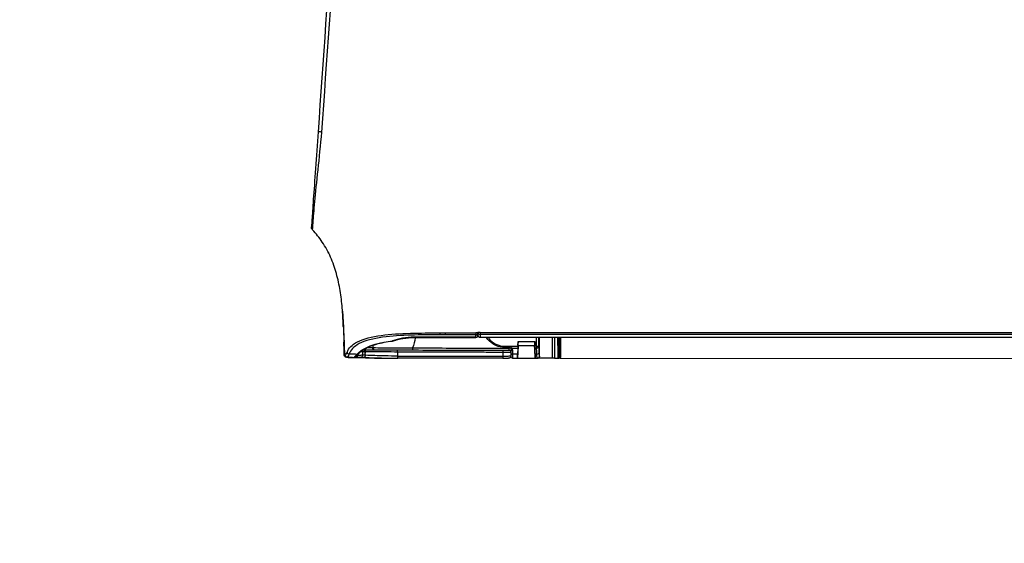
# Model space of a CAD drawing. Header units: millimetres. Extents: x -424979 to 718034, y -72486 to 344972.
# Tile 202 of 256: x 578502 to 579064, y 145047 to 145346. Entities that reach past the tile are written whole.
import ezdxf
from ezdxf.xclip import XClip

# ---------------------------------------------------------------- set-up
doc = ezdxf.new("R2010")
doc.units = ezdxf.units.MM
doc.header["$MEASUREMENT"] = 0
doc.header["$XCLIPFRAME"] = 0
doc.layers.add('IS_KLIM_urządzenia', color=3, linetype='Continuous')
doc.layers.add('Rysunki i obrazki', color=7, linetype='Continuous')
doc.layers.add('SKAN - RZUT_7_0_Nr_pióra__1', color=7, linetype='Continuous', lineweight=13)
picture_1 = doc.add_image_def('image7.tif', size_in_pixel=(14115, 7016))

# ---------------------------------------------------------------- blocks, each defined once
blk = doc.blocks.new('Rysunek_7_7', base_point=(-247133.12, 120862.67))
at = {"layer": 'SKAN - RZUT_7_0_Nr_pióra__1', "color": 7, "lineweight": 13}
image = blk.add_image(picture_1, insert=(-306883.09, 91162.66), size_in_units=(119499.94, 59400.02), dxfattribs=at)
image.set_boundary_path([(-0.5, -0.5), (14114.5, 7015.5)])
blk = doc.blocks.new('G$CFEA986A8')
at = {"layer": 'IS_KLIM_urządzenia', "linetype": 'Continuous'}
for p, q in [((902.57, 201.14), (563.89, 201.26)), ((902.37, 200.15), (902.37, 200.94)), ((902.37, 196.17), (902.37, 200.15)), ((902.57, 201.14), (902.77, 201.14)), ((902.57, 201.14), (902.57, 200.15)), ((902.57, 200.15), (902.57, 196.17)), ((902.77, 200.15), (902.57, 200.15)), ((903.79, 201.14), (902.77, 201.14)), ((902.77, 200.15), (902.77, 201.14)), ((902.78, 196.17), (902.77, 200.15)), ((902.97, 200.94), (902.97, 200.15)), ((902.97, 200.15), (902.98, 196.17)), ((908.45, 201.14), (907.89, 201.14)), ((908.01, 200.14), (908.41, 200.14)), ((912.52, 201.14), (908.47, 201.14)), ((912.52, 201.14), (912.37, 198.14)), ((912.55, 201.14), (912.52, 201.14)), ((913.83, 201.14), (912.55, 201.14)), ((912.56, 198.77), (912.59, 200.14)), ((912.59, 200.14), (913.83, 200.14)), ((913.83, 199.19), (913.83, 200.14)), ((914.13, 200.84), (914.13, 199.99)), ((914.13, 199.99), (914.13, 199.04)), ((921.53, 196.12), (921.53, 196.17)), ((921.53, 195.01), (921.53, 195.46))]:
    blk.add_line(p, q, dxfattribs=at)
at = {"layer": 'IS_KLIM_urządzenia', "linetype": 'Continuous', "extrusion": (0, 0, -1)}
for centre, radius, start, end in [((-902.57, 200.94), 0.2, 0.06, 90), ((-902.77, 200.94), 0.2, 90, 179.94), ((-913.83, 200.84), 0.3, 90, 180), ((-949.35, 200.44), 0.5, 357.7297, 89), ((-949.38, 199.62), 0.5, 270.2, 357.9509), ((-914.63, 199.19), 0.8, 328.4419, 0), ((-914.63, 199.04), 0.5, 328.4419, 360)]:
    blk.add_arc(centre, radius, start, end, dxfattribs=at)
at = {"layer": 'IS_KLIM_urządzenia', "linetype": 'Continuous', "extrusion": (1.00954e-06, -2.82004e-16, 1)}
blk.add_arc((953.43, 198.1, 0), 0.5, 336.3033, 1.7827, dxfattribs=at)
at = {"layer": 'IS_KLIM_urządzenia', "linetype": 'Continuous', "extrusion": (1.60164e-27, -6.12303e-17, -1)}
blk.add_arc((-921.53, 195.67), 0.5, 90, 180, dxfattribs=at)
at = {"layer": 'IS_KLIM_urządzenia', "linetype": 'Continuous'}
blk.add_arc((922.53, 195.67), 0.5, 90, 180, dxfattribs=at)
for centre, major_axis, ratio, start_param, end_param in [((902.57, 200.15), (-0.2, 0), 0.005236, 4.712394, 6.283185), ((902.77, 200.15), (-0.2, 0), 0.005236, 3.141593, 4.712397), ((907.89, 200.64), (0, -0.5), 0.996195, 3.141593, 4.711612), ((908.01, 199.89), (-0.499, -0.025), 0.499537, 4.687551, 6.182407), ((913.83, 199.99), (-0.3, 0), 0.500503, 3.141593, 4.742589), ((914.63, 199.71), (0.5, 0), 0.97477, 3.141593, 4.707041), ((914.65, 199.74), (-0.002, -0.5), 0.988846, 4.715581, 6.283185), ((916.08, 199.73), (-0.002, -0.5), 0.034879, 4.710765, 6.283185), ((916.08, 200.61), (0, -0.5), 0.034873, 3.089201, 4.710644), ((941.09, 200.61), (0, -0.5), 0.034873, 3.089633, 4.710644), ((941.13, 200.61), (0, 0.5), 0.034873, 6.231234, 7.852245), ((941.17, 199.65), (-0.002, -0.5), 0.034879, 4.710765, 6.283185), ((949.95, 200.45), (0.009, -0.5), 0.86661, 3.141593, 4.730312), ((949.98, 199.62), (-0.002, -0.5), 0.86639, 4.745476, 5.27577), ((950.87, 199.75), (-0.375, 0.331), 0.874767, 5.323694, 7.085331), ((951.12, 200.47), (0.009, -0.5), 0.866632, 3.141593, 4.730968), ((951.61, 200.49), (-0.144, 0.479), 0.997743, 5.938151, 6.276421), ((952.71, 199.67), (-0.457, 0.203), 0.909388, 3.595277, 5.050644), ((953.13, 200.41), (0.026, 0.499), 0.9983, 4.780824, 6.283185), ((908.08, 198.46), (-0.499, -0.025), 0.499537, 4.687551, 6.182407), ((908.08, 198.21), (-0.5, 0), 0.001724, 4.74727, 6.195919), ((913.83, 199.04), (-0.3, 0), 0.500503, 3.141593, 4.742589), ((913.95, 198.62), (-0.256, -0.157), 0.454954, 3.141593, 4.474043), ((914.63, 198.74), (0.5, 0), 0.003693, 3.75529, 4.703662), ((914.41, 198.27), (0.084, 0.288), 0.033955, 0, 1.578937), ((914.63, 198.24), (0, -0.3), 0.034873, 3.141593, 4.710644), ((915.73, 198.24), (0, -0.3), 0.034873, 3.141593, 4.710644), ((942.41, 196.53), (0.154, -0.476), 0.571177, 2.610999, 3.141593), ((942.41, 196.53), (-0.055, 0.497), 0.256635, 5.838948, 6.28321), ((946.76, 198.64), (0.002, 0.49), 0.738248, 4.644813, 6.283185), ((921.53, 195.67), (-0.5, 0), 0.894842, 3.141593, 4.712389), ((921.53, 195.01), (-0.5, 0), 0.894842, 3.141593, 4.712389), ((921.53, 195.01), (-0.5, 0), 0.001524, 1.570796, 3.141593), ((922.53, 195.67), (0.5, 0), 0.910452, 1.566816, 3.141593), ((922.53, 195.11), (0.5, 0), 0.910238, 1.566572, 3.141593), ((922.53, 195.11), (0.5, 0), 0.001837, 3.141593, 4.717362), ((922.53, 195.67), (0, 0.5), 0.009623, 5.856747, 6.283185), ((922.53, 195.11), (0.001, 0.5), 0.004977, 4.710563, 5.856245), ((937.19, 195.67), (0, 0.5), 0.010876, 5.85437, 6.283185)]:
    blk.add_ellipse(centre, major_axis=major_axis, ratio=ratio, start_param=start_param, end_param=end_param, dxfattribs=at)
at = {"layer": 'IS_KLIM_urządzenia', "linetype": 'Continuous', "extrusion": (0, 0, -1)}
for centre, major_axis, ratio, start_param, end_param in [((912.44, 199.14), (-0.11, -2), 0.052397, 3.13883, 4.18571), ((913.83, 199.14), (0, -2), 0.005231, 2.094713, 3.141593)]:
    blk.add_ellipse(centre, major_axis=major_axis, ratio=ratio, start_param=start_param, end_param=end_param, dxfattribs=at)
at = {"layer": 'IS_KLIM_urządzenia', "linetype": 'Continuous'}
for points, degree in [([(903.79, 201.14), (903.95, 201.14), (904.1, 201.14), (904.26, 201.14)], 3), ([(903.79, 196.17), (903.79, 197.83), (903.79, 199.49), (903.79, 201.14)], 3), ([(904.26, 201.14), (904.26, 199.49), (904.26, 197.83), (904.26, 196.17)], 3), ([(907.4, 200.64), (907.39, 200.64), (907.39, 200.64), (907.39, 200.64)], 3), ([(907.39, 200.64), (907.39, 199.15), (907.39, 197.66), (907.39, 196.17)], 3), ([(907.88, 201.14), (907.89, 201.14), (907.89, 201.14), (907.89, 201.14)], 3), ([(908.41, 200.14), (908.42, 199.66), (908.43, 199.17), (908.44, 198.69)], 3), ([(908.47, 201.14), (908.46, 201.14), (908.45, 201.14), (908.45, 201.14)], 3), ([(908.62, 198.14), (908.57, 199.14), (908.52, 200.14), (908.47, 201.14)], 3), ([(914.13, 200.54), (914.13, 200.36), (914.13, 200.17), (914.13, 199.99)], 3), ([(914.65, 199.24), (914.64, 199.24), (914.63, 199.24), (914.63, 199.23)], 3), ([(916.07, 199.74), (916.07, 200.03), (916.07, 200.32), (916.07, 200.62)], 3), ([(916.08, 201.11), (924.42, 201.11), (932.75, 201.11), (941.09, 201.11)], 3), ([(941.07, 200.62), (941.08, 200.62), (941.1, 200.62), (941.11, 200.62)], 3), ([(950.89, 200.21), (949.55, 198.7), (946.42, 197.44), (942.41, 196.99)], 3), ([(948.85, 200.42), (948.86, 200.19), (948.87, 199.97), (948.87, 199.74)], 3), ([(948.88, 199.6), (948.88, 199.6), (949.11, 199.6), (949.55, 199.6)], 3), ([(949.55, 199.6), (949.68, 199.6), (949.82, 199.6), (949.95, 199.6)], 3), ([(951.64, 200.99), (951.56, 200.97), (951.29, 200.69), (950.89, 200.21)], 3), ([(951.53, 200.98), (951.42, 200.97), (951.28, 200.97), (951.11, 200.97)], 3), ([(951.65, 200.98), (951.47, 200.97)], 1), ([(951.65, 200.99), (951.65, 200.99), (951.64, 200.99), (951.64, 200.99)], 3), ([(951.87, 200.98), (951.87, 200.98), (951.87, 200.98), (951.87, 200.98)], 3), ([(951.88, 200.98), (952.37, 200.96), (952.87, 200.93), (953.37, 200.9)], 3), ([(952.73, 200.13), (952.95, 200.65), (953.08, 200.92), (953.16, 200.91)], 3), ([(953.63, 200.42), (953.55, 200.42), (953.42, 200.17), (953.2, 199.67)], 3), ([(953.38, 200.9), (953.63, 200.89), (953.84, 200.67), (953.85, 200.42)], 3), ([(953.78, 200.42), (953.74, 200.42), (953.73, 200.42), (953.63, 200.42)], 3), ([(907.58, 196.17), (907.58, 196.85), (907.59, 197.53), (907.59, 198.21)], 3), ([(908.07, 198.21), (908.07, 197.53), (908.07, 196.85), (908.07, 196.17)], 3), ([(908.46, 198.19), (908.33, 198.19), (908.2, 198.2), (908.07, 198.21)], 3), ([(908.08, 198.71), (908.2, 198.7), (908.32, 198.69), (908.44, 198.69)], 3), ([(914.4, 198.27), (913.78, 198.27), (913.16, 198.27), (912.54, 198.27)], 3), ([(912.56, 198.77), (913.02, 198.77), (913.48, 198.77), (913.94, 198.77)], 3), ([(914.13, 198.74), (914.13, 198.82), (914.13, 198.91), (914.13, 198.98)], 3), ([(914.62, 198.24), (914.55, 198.24), (914.47, 198.25), (914.4, 198.27)], 3), ([(914.49, 198.56), (914.54, 198.54), (914.59, 198.54), (914.63, 198.54)], 3), ([(936.94, 196.3), (937.09, 197.09), (937.3, 197.88), (937.59, 198.66)], 3), ([(942.26, 197.01), (940.8, 196.54), (939.06, 196.17), (937.19, 196.17)], 3), ([(937.19, 196.13), (939.13, 196.13), (940.91, 196.5), (942.41, 196.99)], 3), ([(937.59, 198.66), (937.59, 198.66), (937.59, 198.66), (937.59, 198.66)], 3), ([(942.26, 197.01), (941.32, 196.71), (940.35, 196.47), (939.34, 196.33)], 3), ([(947, 198.6), (946.98, 198.42), (946.96, 198.23), (946.95, 198.04)], 3), ([(947.09, 198.59), (947.05, 198.6), (947.01, 198.6), (946.96, 198.61)], 3), ([(953.9, 198.93), (953.92, 198.4), (953.94, 197.87), (953.95, 197.34)], 3), ([(954.08, 193.57), (954.03, 194.82), (953.99, 196.07), (953.96, 197.32)], 3), ([(772.5, 196.17), (822.17, 196.17), (871.85, 196.17), (921.53, 196.17)], 3), ([(922.03, 195.11), (922.03, 195.29), (922.03, 195.48), (922.03, 195.67)], 3), ([(922.03, 195.1), (922.03, 195.07), (922.03, 195.04), (922.03, 195.01)], 3), ([(922.53, 195.56), (924.95, 195.55), (927.37, 195.55), (929.79, 195.53)], 3), ([(929.79, 195.08), (927.37, 195.09), (924.95, 195.1), (922.53, 195.1)], 3), ([(929.79, 195.53), (929.79, 195.45), (929.79, 195.27), (929.79, 195.08)], 3), ([(929.79, 195.53), (930.21, 195.53), (930.63, 195.53), (931.05, 195.53)], 3), ([(931.05, 195.07), (931.04, 195.07), (931.03, 195.07), (931.02, 195.07)], 3), ([(954.08, 193.57), (954.08, 193.49), (954.09, 193.42), (954.09, 193.34)], 3), ([(957.65, 175.95), (957.61, 176.03), (957.57, 176.11), (957.53, 176.2)], 3), ([(961.41, 170.57), (961.6, 170.37), (961.7, 170.09), (961.68, 169.81)], 3), ([(959.21, 147.27), (958, 130.15), (956.79, 113.02), (955.58, 95.9)], 3), ([(956.51, 95.85), (957.7, 112.97), (958.9, 130.09), (960.1, 147.21)], 3)]:
    blk.add_open_spline(points, degree=degree, dxfattribs=at)
for points, knots in [([(904.26, 201.14), (905.3, 201.14), (906.35, 201.14), (907.41, 201.14), (907.42, 201.14), (907.59, 201.14), (907.74, 201.14), (907.88, 201.14)], [0, 0, 0, 0, 0.863472, 0.863472, 0.877231, 0.877231, 1, 1, 1, 1]), ([(907.39, 200.64), (907.39, 200.7), (907.4, 200.75), (907.43, 200.86), (907.46, 200.91), (907.53, 201), (907.57, 201.04), (907.67, 201.09), (907.72, 201.12), (907.81, 201.14), (907.85, 201.14), (907.88, 201.14)], [0, 0, 0, 0, 0.21439, 0.21439, 0.428764, 0.428764, 0.643392, 0.643392, 0.858543, 0.858543, 1, 1, 1, 1]), ([(907.51, 199.89), (907.5, 200.05), (907.49, 200.2), (907.47, 200.42), (907.45, 200.5), (907.43, 200.61), (907.41, 200.64), (907.4, 200.64)], [0, 0, 0, 0, 0.353543, 0.353543, 0.676789, 0.676789, 1, 1, 1, 1]), ([(907.58, 198.46), (907.57, 198.71), (907.56, 198.96), (907.53, 199.44), (907.52, 199.66), (907.51, 199.89)], [0, 0, 0, 0, 0.522709, 0.522709, 1, 1, 1, 1]), ([(907.89, 201.14), (907.91, 201.14), (907.92, 201.1), (907.95, 200.95), (907.96, 200.84), (907.99, 200.55), (908, 200.35), (908.01, 200.14)], [0, 0, 0, 0, 0.323073, 0.323073, 0.646292, 0.646292, 1, 1, 1, 1]), ([(908.01, 200.14), (908.02, 199.85), (908.04, 199.56), (908.06, 199.09), (908.07, 198.9), (908.08, 198.71)], [0, 0, 0, 0, 0.604042, 0.604042, 1, 1, 1, 1]), ([(908.41, 200.14), (908.41, 200.33), (908.4, 200.51), (908.41, 200.8), (908.41, 200.92), (908.42, 201.09), (908.44, 201.14), (908.45, 201.14)], [0, 0, 0, 0, 0.320954, 0.320954, 0.641904, 0.641904, 1, 1, 1, 1]), ([(916.08, 201.11), (915.92, 201.11), (915.58, 201.11), (915.09, 201.1), (914.76, 201.08), (914.6, 201.05), (914.48, 201.03), (914.36, 200.97), (914.25, 200.87), (914.17, 200.73), (914.13, 200.61), (914.14, 200.54), (914.14, 200.54)], [0, 0, 0, 0, 0.161926, 0.367066, 0.579486, 0.703061, 0.770747, 0.816557, 0.869414, 0.929709, 0.994845, 1, 1, 1, 1]), ([(916.07, 200.62), (915.94, 200.62), (915.82, 200.61), (915.48, 200.61), (915.27, 200.61), (914.89, 200.6), (914.71, 200.59), (914.43, 200.58), (914.32, 200.57), (914.17, 200.56), (914.13, 200.55), (914.13, 200.54)], [0, 0, 0, 0, 0.119883, 0.119883, 0.339691, 0.339691, 0.55974, 0.55974, 0.779888, 0.779888, 1, 1, 1, 1]), ([(914.16, 199.74), (914.19, 199.74), (914.26, 199.74), (914.47, 199.74), (914.61, 199.74), (914.94, 199.74), (915.13, 199.74), (915.57, 199.74), (915.82, 199.74), (916.07, 199.74)], [0, 0, 0, 0, 0.243193, 0.243193, 0.486385, 0.486385, 0.729578, 0.729578, 1, 1, 1, 1]), ([(916.08, 199.23), (915.89, 199.24), (915.71, 199.24), (915.38, 199.24), (915.24, 199.24), (914.99, 199.24), (914.89, 199.24), (914.73, 199.24), (914.67, 199.24), (914.65, 199.24)], [0, 0, 0, 0, 0.270422, 0.270422, 0.513615, 0.513615, 0.756808, 0.756808, 1, 1, 1, 1]), ([(941.07, 200.62), (940.74, 200.62), (940.4, 200.62), (938.74, 200.62), (937.41, 200.62), (930.74, 200.62), (925.41, 200.62), (918.74, 200.62), (917.4, 200.62), (916.07, 200.62)], [0, 0, 0, 0, 0.039967, 0.039967, 0.199835, 0.199835, 0.839306, 0.839306, 1, 1, 1, 1]), ([(916.07, 199.74), (916.4, 199.73), (916.73, 199.73), (918.4, 199.73), (919.73, 199.72), (926.39, 199.7), (931.72, 199.68), (938.42, 199.66), (939.78, 199.65), (941.15, 199.65)], [0, 0, 0, 0, 0.039838, 0.039838, 0.199192, 0.199192, 0.836607, 0.836607, 1, 1, 1, 1]), ([(941.17, 199.15), (940.83, 199.15), (940.5, 199.15), (938.83, 199.16), (937.5, 199.16), (930.84, 199.18), (925.51, 199.2), (918.81, 199.22), (917.45, 199.23), (916.08, 199.23)], [0, 0, 0, 0, 0.039838, 0.039838, 0.199192, 0.199192, 0.836607, 0.836607, 1, 1, 1, 1]), ([(931.05, 195.53), (933.36, 195.52), (935.66, 195.57), (940.26, 195.7), (942.58, 195.82), (946.89, 196.44), (948.95, 196.94), (951.65, 198.37), (952.34, 199.25), (952.73, 200.13)], [0, 0, 0, 0, 0.25, 0.25, 0.5, 0.5, 0.75, 0.75, 1, 1, 1, 1]), ([(953.2, 199.67), (952.8, 198.78), (952.09, 197.91), (949.34, 196.5), (947.25, 196), (942.85, 195.37), (940.48, 195.24), (935.77, 195.12), (933.41, 195.07), (931.05, 195.07)], [0, 0, 0, 0, 0.25, 0.25, 0.5, 0.5, 0.75, 0.75, 1, 1, 1, 1]), ([(948.84, 201.02), (948.83, 201.02), (948.3, 201.03), (947.14, 201.07), (945.21, 201.1), (943.52, 201.11), (942.31, 201.11), (941.7, 201.11), (941.39, 201.11), (941.22, 201.11), (941.13, 201.11), (941.09, 201.11)], [0, 0, 0, 0, 0.004945, 0.253708, 0.502472, 0.751236, 0.875618, 0.937809, 0.968905, 0.984452, 1, 1, 1, 1]), ([(941.11, 200.62), (941.11, 200.6), (941.11, 200.58), (941.13, 200.26), (941.14, 199.95), (941.15, 199.65)], [0, 0, 0, 0, 0.050907, 0.050907, 1, 1, 1, 1]), ([(941.11, 200.62), (943.18, 200.61), (945.18, 200.56), (948.02, 200.45), (948.85, 200.42), (948.85, 200.42)], [0, 0, 0, 0, 0.5, 0.5, 1, 1, 1, 1]), ([(949.34, 200.94), (949.35, 200.94), (948.46, 200.96), (945.43, 201.07), (943.32, 201.12), (941.13, 201.11)], [0, 0, 0, 0, 0.5, 0.5, 1, 1, 1, 1]), ([(941.15, 199.65), (943.21, 199.64), (945.21, 199.62), (948.05, 199.61), (948.88, 199.6), (948.88, 199.6)], [0, 0, 0, 0, 0.5, 0.5, 1, 1, 1, 1]), ([(950.4, 200.02), (950.34, 199.94), (950.05, 199.6), (949.22, 199.02), (947.89, 198.34), (946.25, 197.76), (944.39, 197.32), (942.98, 197.08), (942.2, 197.02), (942.12, 197.01)], [0, 0, 0, 0, 0.063833, 0.253259, 0.439583, 0.622959, 0.803555, 0.981106, 1, 1, 1, 1]), ([(948.84, 201.02), (949.2, 201), (949.92, 200.98), (950.51, 200.96), (950.78, 200.96), (950.82, 200.96)], [0, 0, 0, 0, 0.463265, 0.920562, 1, 1, 1, 1]), ([(948.85, 200.42), (948.85, 200.42), (948.93, 200.42), (949.2, 200.42), (949.34, 200.43), (949.52, 200.43)], [0, 0, 0, 0, 0.594507, 0.594507, 1, 1, 1, 1]), ([(948.85, 200.42), (948.86, 200.2), (948.87, 199.99), (948.88, 199.72), (948.88, 199.66), (948.88, 199.6)], [0, 0, 0, 0, 0.787839, 0.787839, 1, 1, 1, 1]), ([(948.9, 198.92), (948.9, 199.03), (948.9, 199.14), (948.89, 199.41), (948.88, 199.57), (948.87, 199.78), (948.87, 199.84), (948.87, 199.9)], [0, 0, 0, 0, 0.306223, 0.306223, 0.782025, 0.782025, 1, 1, 1, 1]), ([(948.87, 199.88), (948.87, 199.82), (948.87, 199.77), (948.88, 199.57), (948.89, 199.41), (948.9, 199.14), (948.9, 199.03), (948.9, 198.92)], [0, 0, 0, 0, 0.200661, 0.200661, 0.688787, 0.688787, 1, 1, 1, 1]), ([(948.9, 198.9), (948.9, 198.95), (948.9, 199), (948.89, 199.17), (948.89, 199.28), (948.88, 199.46), (948.88, 199.53), (948.88, 199.59), (948.88, 199.6), (948.88, 199.6)], [0, 0, 0, 0, 0.111069, 0.111069, 0.444253, 0.444253, 0.778253, 0.778253, 1, 1, 1, 1]), ([(948.89, 199.29), (948.89, 199.28), (948.89, 199.28), (948.89, 199.17), (948.9, 199.05), (948.9, 198.92)], [0, 0, 0, 0, 0.062899, 0.062899, 1, 1, 1, 1]), ([(949.94, 200.95), (949.78, 200.94), (949.65, 200.94), (949.41, 200.94), (949.34, 200.94), (949.34, 200.94)], [0, 0, 0, 0, 0.405495, 0.405495, 1, 1, 1, 1]), ([(949.52, 200.43), (949.68, 200.43), (949.85, 200.44), (950.24, 200.44), (950.46, 200.45), (950.68, 200.45)], [0, 0, 0, 0, 0.427577, 0.427577, 1, 1, 1, 1]), ([(949.55, 199.6), (949.54, 199.67), (949.54, 199.74), (949.53, 200.01), (949.52, 200.22), (949.52, 200.43)], [0, 0, 0, 0, 0.242772, 0.242772, 1, 1, 1, 1]), ([(951.11, 200.97), (951.05, 200.97), (951, 200.97), (950.61, 200.96), (950.27, 200.95), (949.94, 200.95)], [0, 0, 0, 0, 0.140287, 0.140287, 1, 1, 1, 1]), ([(951.47, 200.97), (951.44, 200.96), (951.35, 200.93), (951.24, 200.85), (951.05, 200.69), (950.79, 200.42), (950.54, 200.13), (950.49, 200.07)], [0, 0, 0, 0, 0.055654, 0.152218, 0.398919, 0.883415, 1, 1, 1, 1]), ([(950.89, 200.21), (951.29, 200.19), (951.68, 200.18), (952.3, 200.15), (952.51, 200.14), (952.73, 200.13)], [0, 0, 0, 0, 0.64643, 0.64643, 1, 1, 1, 1]), ([(951.3, 200.97), (951.33, 200.97), (951.36, 200.97), (951.43, 200.97), (951.47, 200.97), (951.52, 200.97), (951.53, 200.98), (951.53, 200.98)], [0, 0, 0, 0, 0.196485, 0.196485, 0.598241, 0.598241, 1, 1, 1, 1]), ([(953.16, 200.91), (952.82, 200.93), (952.49, 200.95), (951.99, 200.98), (951.82, 200.98), (951.65, 200.99)], [0, 0, 0, 0, 0.665624, 0.665624, 1, 1, 1, 1]), ([(953.16, 200.91), (953.26, 200.91), (953.27, 200.91), (953.35, 200.9), (953.38, 200.9), (953.38, 200.9)], [0, 0, 0, 0, 0.500965, 0.500965, 1, 1, 1, 1]), ([(954.28, 189.89), (954.28, 189.89), (954.28, 189.9), (954.27, 190.02), (954.23, 190.6), (954.14, 191.94), (954.03, 194.22), (953.91, 197.18), (953.82, 199.32), (953.78, 200.42)], [0, 0, 0, 0, 0.003556, 0.013419, 0.063305, 0.179289, 0.407722, 0.697868, 1, 1, 1, 1]), ([(953.85, 200.42), (953.85, 200.42), (953.85, 200.42), (953.85, 200.42), (953.82, 200.42), (953.79, 200.42), (953.79, 200.42), (953.79, 200.42)], [0, 0, 0, 0, 0.184418, 0.184418, 0.99996, 0.99996, 1, 1, 1, 1]), ([(953.85, 200.35), (953.85, 200.35), (953.85, 200.34), (953.85, 200.28), (953.86, 200.2), (953.87, 199.99), (953.87, 199.86), (953.88, 199.58), (953.89, 199.42), (953.9, 199.15), (953.9, 199.04), (953.9, 198.93)], [0, 0, 0, 0, 0.028642, 0.028642, 0.295178, 0.295178, 0.560807, 0.560807, 0.826045, 0.826045, 1, 1, 1, 1]), ([(907.58, 198.46), (907.58, 198.45), (907.58, 198.45), (907.58, 198.41), (907.58, 198.37), (907.59, 198.3), (907.59, 198.25), (907.59, 198.21)], [0, 0, 0, 0, 0.085637, 0.085637, 0.50049, 0.50049, 1, 1, 1, 1]), ([(908.07, 198.21), (908.07, 198.21), (908.07, 198.22), (908.07, 198.3), (908.07, 198.39), (908.07, 198.54), (908.08, 198.61), (908.08, 198.68), (908.08, 198.7), (908.08, 198.71)], [0, 0, 0, 0, 0.016895, 0.016895, 0.500026, 0.500026, 0.914477, 0.914477, 1, 1, 1, 1]), ([(908.44, 198.69), (908.44, 198.59), (908.45, 198.48), (908.46, 198.31), (908.46, 198.25), (908.46, 198.19)], [0, 0, 0, 0, 0.648219, 0.648219, 1, 1, 1, 1]), ([(908.46, 198.19), (908.46, 198.17), (908.46, 198.16), (908.48, 197.81), (908.5, 197.48), (908.52, 197.14)], [0, 0, 0, 0, 0.042191, 0.042191, 1, 1, 1, 1]), ([(908.52, 197.14), (908.51, 197.26), (908.51, 197.37), (908.5, 197.58), (908.5, 197.68), (908.49, 197.86), (908.49, 197.93), (908.5, 198.05), (908.5, 198.09), (908.51, 198.13), (908.51, 198.14), (908.52, 198.14)], [0, 0, 0, 0, 0.215427, 0.215427, 0.43087, 0.43087, 0.646084, 0.646084, 0.860997, 0.860997, 1, 1, 1, 1]), ([(908.52, 198.14), (909.18, 198.14), (909.85, 198.14), (910.52, 198.14), (910.53, 198.14), (911.18, 198.14), (911.83, 198.14), (912.48, 198.14)], [0, 0, 0, 0, 0.504617, 0.504617, 0.508808, 0.508808, 1, 1, 1, 1]), ([(912.48, 197.14), (911.81, 197.14), (911.14, 197.14), (909.82, 197.14), (909.17, 197.14), (908.52, 197.14)], [0, 0, 0, 0, 0.504597, 0.504597, 1, 1, 1, 1]), ([(912.48, 197.14), (912.49, 197.48), (912.51, 197.81), (912.53, 198.18), (912.53, 198.23), (912.54, 198.27)], [0, 0, 0, 0, 0.885108, 0.885108, 1, 1, 1, 1]), ([(912.48, 198.14), (912.48, 198.14), (912.49, 198.12), (912.5, 198.05), (912.5, 197.99), (912.5, 197.85), (912.5, 197.77), (912.5, 197.58), (912.49, 197.47), (912.48, 197.29), (912.48, 197.22), (912.48, 197.14)], [0, 0, 0, 0, 0.215444, 0.215444, 0.430943, 0.430943, 0.645652, 0.645652, 0.859614, 0.859614, 1, 1, 1, 1]), ([(912.54, 198.27), (912.54, 198.38), (912.55, 198.5), (912.55, 198.66), (912.55, 198.72), (912.56, 198.77)], [0, 0, 0, 0, 0.645591, 0.645591, 1, 1, 1, 1]), ([(913.94, 198.77), (913.98, 198.69), (914.02, 198.61), (914.12, 198.47), (914.18, 198.41), (914.3, 198.32), (914.35, 198.29), (914.4, 198.27)], [0, 0, 0, 0, 0.40011, 0.40011, 0.760145, 0.760145, 1, 1, 1, 1]), ([(914.49, 198.56), (914.46, 198.57), (914.43, 198.58), (914.36, 198.62), (914.32, 198.65), (914.26, 198.7), (914.24, 198.73), (914.22, 198.76), (914.21, 198.77), (914.21, 198.78)], [0, 0, 0, 0, 0.256779, 0.256779, 0.615768, 0.615768, 0.927089, 0.927089, 1, 1, 1, 1]), ([(915.72, 198.24), (915.52, 198.24), (915.32, 198.24), (914.96, 198.24), (914.79, 198.24), (914.62, 198.24)], [0, 0, 0, 0, 0.545123, 0.545123, 1, 1, 1, 1]), ([(914.63, 199.23), (914.63, 199.21), (914.63, 199.19), (914.63, 199.13), (914.63, 199.09), (914.63, 199.01), (914.63, 198.96), (914.63, 198.85), (914.63, 198.8), (914.63, 198.74)], [0, 0, 0, 0, 0.251437, 0.251437, 0.502865, 0.502865, 0.754279, 0.754279, 1, 1, 1, 1]), ([(937.59, 198.66), (937.25, 198.66), (936.92, 198.66), (935.26, 198.67), (933.92, 198.67), (927.26, 198.7), (921.92, 198.72), (915.94, 198.74), (915.28, 198.74), (914.63, 198.74)], [0, 0, 0, 0, 0.043508, 0.043508, 0.217737, 0.217737, 0.914651, 0.914651, 1, 1, 1, 1]), ([(914.63, 198.54), (914.83, 198.54), (915.03, 198.54), (915.4, 198.54), (915.57, 198.54), (915.73, 198.54)], [0, 0, 0, 0, 0.545123, 0.545123, 1, 1, 1, 1]), ([(919.6, 196.19), (919.44, 196.43), (919.25, 196.66), (918.18, 197.73), (916.97, 198.24), (915.72, 198.24)], [0, 0, 0, 0, 0.192531, 0.192531, 1, 1, 1, 1]), ([(915.73, 198.54), (917.05, 198.54), (918.35, 198), (919.54, 196.8), (919.78, 196.5), (919.98, 196.17)], [0, 0, 0, 0, 0.772238, 0.772238, 1, 1, 1, 1]), ([(937.59, 198.66), (937.59, 198.72), (937.59, 198.77), (937.59, 198.88), (937.59, 198.93), (937.59, 199.02), (937.58, 199.05), (937.58, 199.11), (937.58, 199.14), (937.58, 199.15), (937.58, 199.16), (937.58, 199.16), (937.58, 199.16), (937.58, 199.16)], [0, 0, 0, 0, 0.215384, 0.215384, 0.430768, 0.430768, 0.646164, 0.646164, 0.861588, 0.861588, 0.968092, 0.968092, 1, 1, 1, 1]), ([(947, 198.61), (945.56, 198.61), (943.97, 198.62), (940.8, 198.64), (939.2, 198.65), (937.59, 198.66)], [0, 0, 0, 0, 0.5, 0.5, 1, 1, 1, 1]), ([(948.92, 199.12), (948.52, 199.12), (947.86, 199.12), (945.48, 199.13), (943.36, 199.14), (941.17, 199.15)], [0, 0, 0, 0, 0.365319, 0.365319, 1, 1, 1, 1]), ([(946.96, 198.61), (946.96, 198.63), (946.96, 198.65), (946.96, 198.69), (946.95, 198.71), (946.95, 198.77), (946.94, 198.81), (946.93, 198.9), (946.91, 198.95), (946.88, 199.03), (946.86, 199.06), (946.82, 199.11), (946.8, 199.12), (946.77, 199.13), (946.77, 199.13), (946.76, 199.13)], [0, 0, 0, 0, 0.079375, 0.079375, 0.152142, 0.152142, 0.308093, 0.308093, 0.533795, 0.533795, 0.744603, 0.744603, 0.955402, 0.955402, 1, 1, 1, 1]), ([(947.12, 198.6), (947.11, 198.6), (947.11, 198.6), (947.1, 198.6), (947.1, 198.6), (947.09, 198.6), (947.09, 198.6), (947.09, 198.6), (947.09, 198.6), (947.09, 198.59), (947.09, 198.59), (947.09, 198.59), (947.09, 198.59), (947.09, 198.59)], [0, 0, 0, 0, 0.615634, 0.615634, 0.835116, 0.835116, 0.937229, 0.937229, 0.970666, 0.970666, 0.991316, 0.991316, 1, 1, 1, 1]), ([(948.34, 198.61), (948.2, 198.61), (948.06, 198.61), (947.67, 198.6), (947.43, 198.6), (947.12, 198.6)], [0, 0, 0, 0, 0.367139, 0.367139, 1, 1, 1, 1]), ([(953.96, 197.32), (953.96, 197.33), (953.96, 197.35), (953.95, 197.46), (953.95, 197.55), (953.94, 197.71), (953.94, 197.79), (953.94, 197.89), (953.94, 197.92), (953.94, 197.94)], [0, 0, 0, 0, 0.073533, 0.073533, 0.446951, 0.446951, 0.819136, 0.819136, 1, 1, 1, 1]), ([(953.96, 197.32), (953.96, 197.33), (953.96, 197.35), (953.95, 197.46), (953.95, 197.55), (953.94, 197.71), (953.94, 197.79), (953.94, 197.89), (953.94, 197.92), (953.94, 197.94)], [0, 0, 0, 0, 0.073549, 0.073549, 0.446953, 0.446953, 0.819124, 0.819124, 1, 1, 1, 1]), ([(953.96, 197.32), (953.96, 197.33), (953.96, 197.35), (953.95, 197.46), (953.95, 197.55), (953.94, 197.71), (953.94, 197.79), (953.94, 197.89), (953.94, 197.92), (953.94, 197.94)], [0, 0, 0, 0, 0.07355, 0.07355, 0.446954, 0.446954, 0.819125, 0.819125, 1, 1, 1, 1]), ([(921.53, 196.12), (921.36, 196.12), (921.19, 196.12), (919.69, 196.12), (918.36, 196.12), (911.69, 196.12), (906.36, 196.12), (879.69, 196.12), (858.36, 196.12), (815.52, 196.12), (794.01, 196.12), (772.5, 196.12)], [0, 0, 0, 0, 0.003355, 0.003355, 0.030195, 0.030195, 0.137556, 0.137556, 0.566999, 0.566999, 1, 1, 1, 1]), ([(772.5, 195.46), (778.46, 195.46), (784.43, 195.46), (834.1, 195.46), (877.81, 195.46), (921.53, 195.46)], [0, 0, 0, 0, 0.120088, 0.120088, 1, 1, 1, 1]), ([(917.32, 195.01), (917.22, 195.01), (917.12, 195.01), (911.69, 195.01), (906.36, 195.01), (879.69, 195.01), (858.36, 195.01), (815.52, 195.01), (794.01, 195.01), (772.5, 195.01)], [0, 0, 0, 0, 0.002026, 0.002026, 0.112505, 0.112505, 0.554422, 0.554422, 1, 1, 1, 1]), ([(921.53, 195.01), (921.36, 195.01), (921.19, 195.01), (919.79, 195.01), (918.56, 195.01), (917.32, 195.01)], [0, 0, 0, 0, 0.118862, 0.118862, 1, 1, 1, 1]), ([(921.53, 195.46), (921.53, 195.61), (921.53, 195.76), (921.53, 195.98), (921.53, 196.05), (921.53, 196.12)], [0, 0, 0, 0, 0.674854, 0.674854, 1, 1, 1, 1]), ([(937.19, 196.17), (933.26, 196.17), (929.32, 196.17), (924.43, 196.17), (923.48, 196.17), (922.53, 196.17)], [0, 0, 0, 0, 0.804889, 0.804889, 1, 1, 1, 1]), ([(922.53, 196.13), (922.53, 195.99), (922.53, 195.85), (922.53, 195.66), (922.53, 195.61), (922.53, 195.56)], [0, 0, 0, 0, 0.728288, 0.728288, 1, 1, 1, 1]), ([(922.53, 196.13), (922.69, 196.13), (922.86, 196.13), (924.36, 196.13), (925.69, 196.13), (930.41, 196.13), (933.8, 196.13), (937.19, 196.13)], [0, 0, 0, 0, 0.033958, 0.033958, 0.30672, 0.30672, 1, 1, 1, 1]), ([(931.02, 195.07), (930.61, 195.07), (930.2, 195.07), (929.79, 195.08), (929.79, 195.08), (929.79, 195.08)], [0, 0, 0, 0, 0.999951, 0.999951, 1, 1, 1, 1]), ([(931.05, 195.53), (931.05, 195.5), (931.05, 195.46), (931.05, 195.41), (931.05, 195.4), (931.05, 195.34), (931.05, 195.29), (931.05, 195.19), (931.05, 195.13), (931.05, 195.07)], [0, 0, 0, 0, 0.339646, 0.339646, 0.410746, 0.410746, 0.705373, 0.705373, 1, 1, 1, 1]), ([(954.08, 193.57), (954.09, 193.47), (954.15, 191.99), (954.3, 189.13), (954.78, 185.02), (955.5, 181.64), (956.33, 179), (957.09, 177.07), (958, 175.22), (959.36, 172.98), (960.56, 171.47), (961.41, 170.57)], [0, 0, 0, 0, 0.012305, 0.179842, 0.347379, 0.514916, 0.598685, 0.682453, 0.766222, 0.84999, 1, 1, 1, 1]), ([(961.41, 170.57), (961.41, 170.57), (961.37, 169.97), (961.19, 167.65), (961.06, 165.95), (960.67, 161.68), (960.4, 159.11), (959.8, 153.41), (959.5, 150.38), (959.21, 147.27)], [0, 0, 0, 0, 0.250123, 0.250123, 0.500082, 0.500082, 0.750041, 0.750041, 1, 1, 1, 1]), ([(960.1, 147.21), (960.31, 150.21), (960.51, 153.15), (960.9, 158.69), (961.08, 161.2), (961.37, 165.35), (961.48, 167), (961.64, 169.24), (961.68, 169.81), (961.68, 169.81)], [0, 0, 0, 0, 0.25, 0.25, 0.5, 0.5, 0.75, 0.75, 1, 1, 1, 1]), ([(959.21, 147.27), (959.32, 147.27), (959.43, 147.26), (959.63, 147.24), (959.72, 147.24), (959.88, 147.23), (959.95, 147.22), (960.04, 147.21), (960.07, 147.21), (960.09, 147.21), (960.1, 147.21), (960.1, 147.21)], [0, 0, 0, 0, 0.230435, 0.230435, 0.460869, 0.460869, 0.691304, 0.691304, 0.881057, 0.881057, 1, 1, 1, 1]), ([(959.21, 147.27), (959.21, 147.27), (959.21, 147.27), (959.21, 147.27), (959.21, 147.27), (959.21, 147.27)], [0, 0, 0, 0, 0.629495, 0.629495, 1, 1, 1, 1])]:
    blk.add_open_spline(points, degree=3, knots=knots, dxfattribs=at)

msp = doc.modelspace()

# ---------------------------------------------------------------- block references
at = {"layer": 'IS_KLIM_urządzenia', "xscale": 2.4, "yscale": 2.4, "zscale": 2.4, "rotation": 179.9922287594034}
msp.add_blockref('G$CFEA986A8', (580976.48, 145634.87), dxfattribs=at)
at = {"layer": 'Rysunki i obrazki', "color": 151, "linetype": 'Continuous', "lineweight": 20, "true_color": 0x80c2ff}
ref = msp.add_blockref('Rysunek_7_7', (578150.82, 164030.11), dxfattribs=at)
XClip(ref).set_block_clipping_path([(-306883.0907464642, 91162.6626359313), (-187383.1463020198, 150562.679302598)])

doc.saveas('drawing.dxf')
